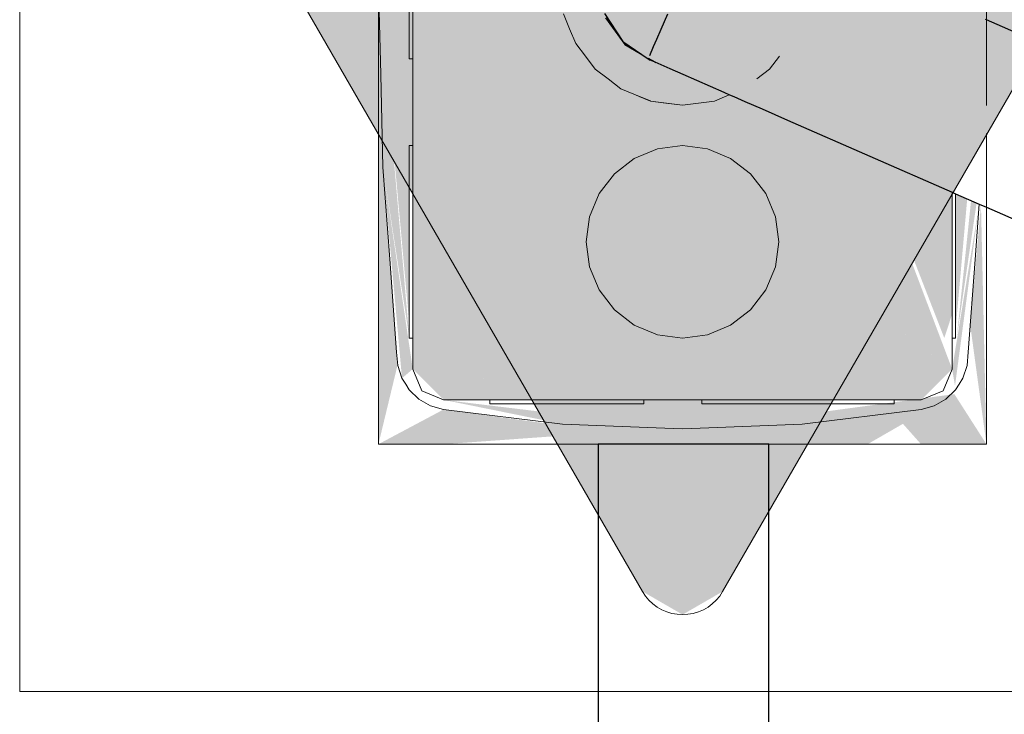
# Model space of a CAD drawing. Header units: millimetres. Extents: x 4480191 to 4481199, y -30324204 to -30323479.
# Tile 246 of 256: x 4480199.834 to 4480200.09, y -30323746.79 to -30323746.61. Entities that reach past the tile are written whole.
import ezdxf

# ---------------------------------------------------------------- set-up
doc = ezdxf.new("R2010")
doc.units = ezdxf.units.MM
for name, color, linetype, lineweight in [('EL-Caixa ARC', 9, 'Continuous', 18), ('EL-Condutos ARC (Teto)', 150, 'Continuous', 25), ('EL-Tomadas', 150, 'Continuous', 20)]:
    doc.layers.add(name, color=color, linetype=linetype, lineweight=lineweight)

msp = doc.modelspace()

# ---------------------------------------------------------------- hatches: boundary and pattern name
at = {"layer": 'EL-Caixa ARC', "linetype": 'Continuous'}
for points in [[(4480199.93645, -30323746.70034), (4480199.97238, -30323746.61559), (4480199.97445, -30323746.59984), (4480199.93645, -30323746.49935)], [(4480199.93553, -30323746.51153), (4480199.92755, -30323746.59984), (4480199.93553, -30323746.68832)], [(4480200.04419, -30323746.59164), (4480200.04077, -30323746.59991), (4480200.06341, -30323746.64872)], [(4480199.93553, -30323746.69188), (4480199.92755, -30323746.59984), (4480199.92814, -30323746.6239)], [(4480199.93251, -30323746.69929), (4480199.92943, -30323746.65745), (4480199.92755, -30323746.59984), (4480199.92755, -30323746.71984)], [(4480200.01743, -30323746.61439), (4480200.03576, -30323746.61198), (4480200.0341, -30323746.59839)], [(4480200.05565, -30323746.64531), (4480200.03984, -30323746.6035), (4480200.03954, -30323746.60805)], [(4480200.05418, -30323746.64467), (4480200.03931, -30323746.60749), (4480200.03879, -30323746.61148)], [(4480199.97663, -30323746.61309), (4480199.97457, -30323746.61041), (4480199.93645, -30323746.70034), (4480199.98078, -30323746.66215)], [(4480200.05255, -30323746.64395), (4480200.03879, -30323746.61148), (4480200.03807, -30323746.61698)], [(4480199.98461, -30323746.65282), (4480199.98143, -30323746.62064), (4480199.97874, -30323746.61584)], [(4480199.97874, -30323746.61584), (4480199.98184, -30323746.65495), (4480199.9848, -30323746.65479)], [(4480200.03737, -30323746.62225), (4480200.0355, -30323746.63648), (4480200.03417, -30323746.61584), (4480200.0306, -30323746.66083), (4480200.07645, -30323746.70034), (4480200.05418, -30323746.64467)], [(4480199.98401, -30323746.62856), (4480199.98128, -30323746.61915), (4480199.98474, -30323746.65272)], [(4480199.99395, -30323746.61826), (4480199.98525, -30323746.61863), (4480200.00231, -30323746.6313), (4480200.01167, -30323746.62603)], [(4480200.03029, -30323746.61972), (4480200.00349, -30323746.63114), (4480200.01859, -30323746.62915)], [(4480199.9848, -30323746.65479), (4480199.98878, -30323746.64962), (4480199.98383, -30323746.62247)], [(4480199.98878, -30323746.64962), (4480199.98722, -30323746.62621), (4480199.98383, -30323746.62247)], [(4480199.93558, -30323746.69229), (4480199.92814, -30323746.6239), (4480199.92873, -30323746.64794)], [(4480199.98878, -30323746.64962), (4480199.99021, -30323746.6308), (4480199.98714, -30323746.62501)], [(4480199.99817, -30323746.63075), (4480199.9952, -30323746.64126), (4480199.99998, -30323746.64315)], [(4480200.01474, -30323746.63075), (4480200.01292, -30323746.64315), (4480200.01895, -30323746.64564)], [(4480200.01895, -30323746.64564), (4480200.02413, -30323746.64962), (4480200.02271, -30323746.63087), (4480200.01474, -30323746.63075)], [(4480200.03031, -30323746.6342), (4480200.02413, -30323746.64962), (4480200.0281, -30323746.65479)], [(4480200.03263, -30323746.63522), (4480200.0281, -30323746.65479), (4480200.0306, -30323746.66083)], [(4480200.01895, -30323746.68895), (4480200.0306, -30323746.67377), (4480200.0281, -30323746.65479), (4480200.01292, -30323746.64315), (4480199.99395, -30323746.64564), (4480199.98231, -30323746.66083), (4480199.9848, -30323746.67979), (4480199.99998, -30323746.69145)], [(4480200.07645, -30323746.70034), (4480200.05565, -30323746.64531), (4480200.05418, -30323746.64467)], [(4480200.07442, -30323746.69229), (4480200.06341, -30323746.64872), (4480200.05624, -30323746.64557)], [(4480199.93366, -30323746.70273), (4480199.93645, -30323746.70034), (4480199.92873, -30323746.64794)], [(4480200.07442, -30323746.69229), (4480200.07645, -30323746.68609), (4480200.06605, -30323746.64987), (4480200.06341, -30323746.64872)], [(4480200.07645, -30323746.68609), (4480200.07645, -30323746.65443), (4480200.06605, -30323746.64987)], [(4480200.07749, -30323746.68861), (4480200.08037, -30323746.65615), (4480200.07746, -30323746.65487)], [(4480200.0772, -30323746.70471), (4480200.08348, -30323746.65751), (4480200.07645, -30323746.70034)], [(4480200.07764, -30323746.69229), (4480200.08281, -30323746.65722), (4480200.08137, -30323746.65659)], [(4480200.08394, -30323746.6576), (4480200.08116, -30323746.68898), (4480200.08536, -30323746.71984)], [(4480200.0306, -30323746.66083), (4480200.03145, -30323746.66729), (4480200.07645, -30323746.70034)], [(4480199.97051, -30323746.67099), (4480199.93645, -30323746.70034), (4480199.94445, -30323746.70834), (4480199.98684, -30323746.686), (4480199.98145, -30323746.66729)], [(4480200.03407, -30323746.66922), (4480200.0306, -30323746.67377), (4480200.07645, -30323746.70034)], [(4480199.94445, -30323746.70834), (4480200.06845, -30323746.70834), (4480200.07645, -30323746.70034), (4480200.04101, -30323746.6798), (4480200.00645, -30323746.69229), (4480200.01129, -30323746.70174), (4480199.98878, -30323746.68498)], [(4480200.06368, -30323746.71456), (4480200.06837, -30323746.71984), (4480200.08536, -30323746.71984), (4480200.07704, -30323746.70685), (4480200.01145, -30323746.71567), (4480200.00645, -30323746.71984), (4480200.05451, -30323746.71984)], [(4480199.9994, -30323746.71501), (4480199.94445, -30323746.70834), (4480199.97535, -30323746.71461)], [(4480200.00645, -30323746.71587), (4480200.04421, -30323746.70978), (4480199.96776, -30323746.71017), (4480199.98689, -30323746.71349)], [(4480200.06145, -30323746.70919), (4480200.01351, -30323746.71501), (4480200.03756, -30323746.71461)], [(4480200.06845, -30323746.70834), (4480200.03756, -30323746.71461), (4480200.06845, -30323746.71084)], [(4480199.98796, -30323746.71673), (4480199.94445, -30323746.71084), (4480199.92755, -30323746.71984), (4480199.94454, -30323746.71984)]]:
    msp.add_hatch(color=41, dxfattribs=at).paths.add_polyline_path(points)
at = {"layer": 'EL-Tomadas', "linetype": 'Continuous'}
msp.add_hatch(color=150, dxfattribs=at).paths.add_polyline_path([(4480200.01689, -30323746.75809), (4480200.15848, -30323746.51284), (4480200.15936, -30323746.50274), (4480200.14808, -30323746.49484), (4480199.86483, -30323746.49471), (4480199.85443, -30323746.5007), (4480199.85443, -30323746.51271), (4480199.9961, -30323746.75809), (4480200.00649, -30323746.76409)])

# ---------------------------------------------------------------- linework, layer by layer
at = {"layer": 'EL-Caixa ARC'}
for p, q in [((4480199.93645, -30323746.57984), (4480199.93645, -30323746.61984)), ((4480199.92755, -30323746.59984), (4480199.92814, -30323746.6239)), ((4480199.92755, -30323746.59984), (4480199.92755, -30323746.61984)), ((4480200.08536, -30323746.63192), (4480200.08536, -30323746.59984)), ((4480199.93553, -30323746.60502), (4480199.93553, -30323746.60984)), ((4480199.93645, -30323746.60984), (4480199.93645, -30323746.60502)), ((4480199.93553, -30323746.60984), (4480199.93553, -30323746.61398)), ((4480199.93645, -30323746.61398), (4480199.93645, -30323746.60984)), ((4480199.97554, -30323746.60813), (4480199.97714, -30323746.61198)), ((4480199.97714, -30323746.61198), (4480199.97554, -30323746.60813)), ((4480199.97714, -30323746.61198), (4480199.97874, -30323746.61584)), ((4480199.97874, -30323746.61584), (4480199.97714, -30323746.61198)), ((4480199.93553, -30323746.61398), (4480199.93553, -30323746.61716)), ((4480199.93645, -30323746.61716), (4480199.93645, -30323746.61398)), ((4480199.93553, -30323746.61716), (4480199.93553, -30323746.61916)), ((4480199.93645, -30323746.61916), (4480199.93645, -30323746.61716)), ((4480199.97874, -30323746.61584), (4480199.98128, -30323746.61915)), ((4480199.98128, -30323746.61915), (4480199.97874, -30323746.61584)), ((4480199.92755, -30323746.61984), (4480199.92755, -30323746.63192)), ((4480199.93553, -30323746.61916), (4480199.93553, -30323746.61984)), ((4480199.93553, -30323746.61984), (4480199.93645, -30323746.61984)), ((4480199.93645, -30323746.61984), (4480199.93645, -30323746.61916)), ((4480199.93645, -30323746.61984), (4480199.93645, -30323746.64229)), ((4480199.93645, -30323746.64229), (4480199.93645, -30323746.61984)), ((4480199.98128, -30323746.61915), (4480199.98383, -30323746.62247)), ((4480199.98383, -30323746.62247), (4480199.98128, -30323746.61915)), ((4480200.03162, -30323746.61915), (4480200.02908, -30323746.62247)), ((4480199.98383, -30323746.62247), (4480199.98714, -30323746.62501)), ((4480199.98714, -30323746.62501), (4480199.98383, -30323746.62247)), ((4480200.02908, -30323746.62247), (4480200.02577, -30323746.62501)), ((4480199.92814, -30323746.6239), (4480199.92873, -30323746.64794)), ((4480199.98714, -30323746.62501), (4480199.99045, -30323746.62755)), ((4480199.99045, -30323746.62755), (4480199.98714, -30323746.62501)), ((4480199.99045, -30323746.62755), (4480199.99431, -30323746.62915)), ((4480199.99431, -30323746.62915), (4480199.99045, -30323746.62755)), ((4480199.99431, -30323746.62915), (4480199.99813, -30323746.63073)), ((4480199.99525, -30323746.62954), (4480199.99431, -30323746.62915)), ((4480199.99817, -30323746.63075), (4480199.99525, -30323746.62954)), ((4480199.99813, -30323746.63073), (4480199.99817, -30323746.63075)), ((4480199.99817, -30323746.63075), (4480200.00231, -30323746.6313)), ((4480200.00214, -30323746.63127), (4480199.99817, -30323746.63075)), ((4480200.01059, -30323746.6313), (4480200.01474, -30323746.63075)), ((4480200.01474, -30323746.63075), (4480200.01059, -30323746.6313)), ((4480200.01474, -30323746.63075), (4480200.01859, -30323746.62915)), ((4480200.01859, -30323746.62915), (4480200.01474, -30323746.63075)), ((4480200.01869, -30323746.62911), (4480200.01859, -30323746.62915)), ((4480199.92755, -30323746.63192), (4480199.92755, -30323746.63915)), ((4480200.00645, -30323746.63185), (4480200.00214, -30323746.63127)), ((4480200.00231, -30323746.6313), (4480200.00645, -30323746.63185)), ((4480200.00645, -30323746.63185), (4480200.01059, -30323746.6313)), ((4480200.01059, -30323746.6313), (4480200.00645, -30323746.63185)), ((4480199.92755, -30323746.63915), (4480199.92755, -30323746.67886)), ((4480200.08536, -30323746.67884), (4480200.08536, -30323746.63915)), ((4480199.93553, -30323746.64229), (4480199.93553, -30323746.64315)), ((4480199.93645, -30323746.64229), (4480199.93553, -30323746.64229)), ((4480199.93553, -30323746.64315), (4480199.93553, -30323746.64564)), ((4480199.93645, -30323746.64229), (4480199.93645, -30323746.68592)), ((4480199.93645, -30323746.64315), (4480199.93645, -30323746.64229)), ((4480199.93645, -30323746.64564), (4480199.93645, -30323746.64315)), ((4480199.99998, -30323746.64315), (4480199.99395, -30323746.64564)), ((4480199.99395, -30323746.64564), (4480199.99998, -30323746.64315)), ((4480200.00645, -30323746.64229), (4480199.99998, -30323746.64315)), ((4480199.99998, -30323746.64315), (4480200.00645, -30323746.64229)), ((4480200.01292, -30323746.64315), (4480200.00645, -30323746.64229)), ((4480200.00645, -30323746.64229), (4480200.01292, -30323746.64315)), ((4480200.01895, -30323746.64564), (4480200.01292, -30323746.64315)), ((4480200.01292, -30323746.64315), (4480200.01895, -30323746.64564)), ((4480199.93553, -30323746.64564), (4480199.93553, -30323746.64962)), ((4480199.93645, -30323746.64962), (4480199.93645, -30323746.64564)), ((4480199.99395, -30323746.64564), (4480199.98878, -30323746.64962)), ((4480199.98878, -30323746.64962), (4480199.99395, -30323746.64564)), ((4480200.02413, -30323746.64962), (4480200.01895, -30323746.64564)), ((4480200.01895, -30323746.64564), (4480200.02413, -30323746.64962)), ((4480199.92873, -30323746.64794), (4480199.93049, -30323746.67182)), ((4480199.93553, -30323746.64962), (4480199.93553, -30323746.65479)), ((4480199.93645, -30323746.65479), (4480199.93645, -30323746.64962)), ((4480199.98878, -30323746.64962), (4480199.9848, -30323746.65479)), ((4480199.9848, -30323746.65479), (4480199.98878, -30323746.64962)), ((4480200.0281, -30323746.65479), (4480200.02413, -30323746.64962)), ((4480200.02413, -30323746.64962), (4480200.0281, -30323746.65479)), ((4480199.93553, -30323746.65479), (4480199.93553, -30323746.66083)), ((4480199.93645, -30323746.66083), (4480199.93645, -30323746.65479)), ((4480199.9848, -30323746.65479), (4480199.98231, -30323746.66083)), ((4480199.98231, -30323746.66083), (4480199.9848, -30323746.65479)), ((4480200.0306, -30323746.66083), (4480200.0281, -30323746.65479)), ((4480200.0281, -30323746.65479), (4480200.0306, -30323746.66083)), ((4480200.07645, -30323746.68609), (4480200.07645, -30323746.65443)), ((4480200.07645, -30323746.65479), (4480200.07645, -30323746.66083)), ((4480200.07737, -30323746.66083), (4480200.07737, -30323746.65484)), ((4480200.08241, -30323746.67193), (4480200.08348, -30323746.65751)), ((4480199.93553, -30323746.66083), (4480199.93553, -30323746.66729)), ((4480199.93645, -30323746.66729), (4480199.93645, -30323746.66083)), ((4480199.98231, -30323746.66083), (4480199.98145, -30323746.66729)), ((4480199.98145, -30323746.66729), (4480199.98231, -30323746.66083)), ((4480200.03145, -30323746.66729), (4480200.0306, -30323746.66083)), ((4480200.0306, -30323746.66083), (4480200.03145, -30323746.66729)), ((4480200.07645, -30323746.66083), (4480200.07645, -30323746.66729)), ((4480200.07737, -30323746.66729), (4480200.07737, -30323746.66083)), ((4480199.93553, -30323746.66729), (4480199.93553, -30323746.67377)), ((4480199.93645, -30323746.67377), (4480199.93645, -30323746.66729)), ((4480199.98145, -30323746.66729), (4480199.98231, -30323746.67377)), ((4480199.98231, -30323746.67377), (4480199.98145, -30323746.66729)), ((4480200.0306, -30323746.67377), (4480200.03145, -30323746.66729)), ((4480200.03145, -30323746.66729), (4480200.0306, -30323746.67377)), ((4480200.07645, -30323746.66729), (4480200.07645, -30323746.67377)), ((4480200.07737, -30323746.67377), (4480200.07737, -30323746.66729)), ((4480199.93049, -30323746.67182), (4480199.93226, -30323746.69593)), ((4480199.93553, -30323746.67377), (4480199.93553, -30323746.67979)), ((4480199.93645, -30323746.67979), (4480199.93645, -30323746.67377)), ((4480199.98231, -30323746.67377), (4480199.9848, -30323746.67979)), ((4480199.9848, -30323746.67979), (4480199.98231, -30323746.67377)), ((4480200.0281, -30323746.67979), (4480200.0306, -30323746.67377)), ((4480200.0306, -30323746.67377), (4480200.0281, -30323746.67979)), ((4480200.07645, -30323746.67377), (4480200.07645, -30323746.67979)), ((4480200.07737, -30323746.67979), (4480200.07737, -30323746.67377)), ((4480200.08065, -30323746.69593), (4480200.08241, -30323746.67193)), ((4480199.92755, -30323746.67886), (4480199.92755, -30323746.6845)), ((4480200.08536, -30323746.6845), (4480200.08536, -30323746.67884)), ((4480199.93553, -30323746.67979), (4480199.93553, -30323746.68498)), ((4480199.93645, -30323746.68498), (4480199.93645, -30323746.67979)), ((4480199.9848, -30323746.67979), (4480199.98878, -30323746.68498)), ((4480199.98878, -30323746.68498), (4480199.9848, -30323746.67979)), ((4480200.02413, -30323746.68498), (4480200.0281, -30323746.67979)), ((4480200.0281, -30323746.67979), (4480200.02413, -30323746.68498)), ((4480200.07645, -30323746.67979), (4480200.07645, -30323746.68498)), ((4480200.07737, -30323746.68498), (4480200.07737, -30323746.67979)), ((4480199.92755, -30323746.6845), (4480199.92755, -30323746.69308)), ((4480200.08536, -30323746.69308), (4480200.08536, -30323746.6845)), ((4480199.93553, -30323746.68498), (4480199.93553, -30323746.68895)), ((4480199.93645, -30323746.68895), (4480199.93645, -30323746.68498)), ((4480199.93645, -30323746.68592), (4480199.93645, -30323746.6861)), ((4480199.93645, -30323746.6861), (4480199.93645, -30323746.69229)), ((4480199.98878, -30323746.68498), (4480199.99395, -30323746.68895)), ((4480199.99395, -30323746.68895), (4480199.98878, -30323746.68498)), ((4480200.01895, -30323746.68895), (4480200.02413, -30323746.68498)), ((4480200.02413, -30323746.68498), (4480200.01895, -30323746.68895)), ((4480200.07645, -30323746.68498), (4480200.07645, -30323746.68895)), ((4480200.07645, -30323746.69229), (4480200.07645, -30323746.68609)), ((4480200.07737, -30323746.68895), (4480200.07737, -30323746.68498)), ((4480199.93553, -30323746.68895), (4480199.93553, -30323746.69145)), ((4480199.93645, -30323746.69145), (4480199.93645, -30323746.68895)), ((4480199.99395, -30323746.68895), (4480199.99998, -30323746.69145)), ((4480199.99998, -30323746.69145), (4480199.99395, -30323746.68895)), ((4480200.01292, -30323746.69145), (4480200.01895, -30323746.68895)), ((4480200.01895, -30323746.68895), (4480200.01292, -30323746.69145)), ((4480200.07645, -30323746.68895), (4480200.07645, -30323746.69145)), ((4480200.07737, -30323746.69145), (4480200.07737, -30323746.68895)), ((4480199.93553, -30323746.69145), (4480199.93553, -30323746.69229)), ((4480199.93645, -30323746.69229), (4480199.93645, -30323746.69145)), ((4480199.99998, -30323746.69145), (4480200.00645, -30323746.69229)), ((4480200.00645, -30323746.69229), (4480199.99998, -30323746.69145)), ((4480200.00645, -30323746.69229), (4480200.01292, -30323746.69145)), ((4480200.01292, -30323746.69145), (4480200.00645, -30323746.69229)), ((4480200.07645, -30323746.69145), (4480200.07645, -30323746.69229)), ((4480200.07737, -30323746.69229), (4480200.07737, -30323746.69145)), ((4480199.92755, -30323746.69308), (4480199.92755, -30323746.69803)), ((4480199.93553, -30323746.69229), (4480199.93645, -30323746.69229)), ((4480199.93645, -30323746.69229), (4480199.93645, -30323746.70034)), ((4480199.93645, -30323746.70034), (4480199.93645, -30323746.69229)), ((4480200.07645, -30323746.70034), (4480200.07645, -30323746.69229)), ((4480200.07645, -30323746.69229), (4480200.07737, -30323746.69229)), ((4480200.07645, -30323746.69229), (4480200.07645, -30323746.70034)), ((4480200.08536, -30323746.69803), (4480200.08536, -30323746.69308)), ((4480199.93226, -30323746.69593), (4480199.93255, -30323746.69941)), ((4480200.08036, -30323746.69941), (4480200.08065, -30323746.69593)), ((4480199.92755, -30323746.69803), (4480199.92755, -30323746.71984)), ((4480199.93255, -30323746.69941), (4480199.93366, -30323746.70273)), ((4480200.07924, -30323746.70273), (4480200.08036, -30323746.69941)), ((4480200.08536, -30323746.71984), (4480200.08536, -30323746.69803)), ((4480199.93645, -30323746.70034), (4480199.9388, -30323746.706)), ((4480199.9388, -30323746.706), (4480199.93645, -30323746.70034)), ((4480200.07411, -30323746.706), (4480200.07645, -30323746.70034)), ((4480200.07645, -30323746.70034), (4480200.07411, -30323746.706)), ((4480199.93366, -30323746.70273), (4480199.93464, -30323746.70427)), ((4480199.93464, -30323746.70427), (4480199.93554, -30323746.70569)), ((4480200.07737, -30323746.70569), (4480200.07827, -30323746.70427)), ((4480200.07827, -30323746.70427), (4480200.07924, -30323746.70273)), ((4480199.93554, -30323746.70569), (4480199.93806, -30323746.70812)), ((4480199.9388, -30323746.706), (4480199.94445, -30323746.70834)), ((4480199.94445, -30323746.70834), (4480199.9388, -30323746.706)), ((4480200.06845, -30323746.70834), (4480200.07411, -30323746.706)), ((4480200.07411, -30323746.706), (4480200.06845, -30323746.70834)), ((4480200.07485, -30323746.70812), (4480200.07737, -30323746.70569)), ((4480199.93806, -30323746.70812), (4480199.94109, -30323746.70986)), ((4480199.94109, -30323746.70986), (4480199.94445, -30323746.71084)), ((4480199.94445, -30323746.70834), (4480199.95645, -30323746.70834)), ((4480199.95645, -30323746.70834), (4480199.94445, -30323746.70834)), ((4480199.95645, -30323746.70834), (4480199.97218, -30323746.70834)), ((4480199.95714, -30323746.70834), (4480199.95645, -30323746.70834)), ((4480199.95645, -30323746.70834), (4480199.95645, -30323746.70933)), ((4480199.95645, -30323746.70933), (4480199.95714, -30323746.70933)), ((4480199.95913, -30323746.70834), (4480199.95714, -30323746.70834)), ((4480199.95714, -30323746.70933), (4480199.95913, -30323746.70933)), ((4480199.96231, -30323746.70834), (4480199.95913, -30323746.70834)), ((4480199.95913, -30323746.70933), (4480199.96231, -30323746.70933)), ((4480199.96645, -30323746.70834), (4480199.96231, -30323746.70834)), ((4480199.96231, -30323746.70933), (4480199.96645, -30323746.70933)), ((4480199.97128, -30323746.70834), (4480199.96645, -30323746.70834)), ((4480199.96645, -30323746.70933), (4480199.97128, -30323746.70933)), ((4480199.97645, -30323746.70834), (4480199.97128, -30323746.70834)), ((4480199.97128, -30323746.70933), (4480199.97645, -30323746.70933)), ((4480199.97218, -30323746.70834), (4480199.99362, -30323746.70834)), ((4480199.98163, -30323746.70834), (4480199.97645, -30323746.70834)), ((4480199.97645, -30323746.70933), (4480199.98163, -30323746.70933)), ((4480199.98645, -30323746.70834), (4480199.98163, -30323746.70834)), ((4480199.98163, -30323746.70933), (4480199.98645, -30323746.70933)), ((4480199.9906, -30323746.70834), (4480199.98645, -30323746.70834)), ((4480199.98645, -30323746.70933), (4480199.9906, -30323746.70933)), ((4480199.99377, -30323746.70834), (4480199.9906, -30323746.70834)), ((4480199.9906, -30323746.70933), (4480199.99377, -30323746.70933)), ((4480199.99362, -30323746.70834), (4480199.99645, -30323746.70834)), ((4480199.99577, -30323746.70834), (4480199.99377, -30323746.70834)), ((4480199.99377, -30323746.70933), (4480199.99577, -30323746.70933)), ((4480199.99645, -30323746.70834), (4480199.99577, -30323746.70834)), ((4480199.99577, -30323746.70933), (4480199.99645, -30323746.70933)), ((4480199.99645, -30323746.70834), (4480199.99663, -30323746.70834)), ((4480199.99645, -30323746.70933), (4480199.99645, -30323746.70834)), ((4480199.99663, -30323746.70834), (4480199.99645, -30323746.70834)), ((4480199.99663, -30323746.70834), (4480200.00623, -30323746.70834)), ((4480200.00623, -30323746.70834), (4480199.99663, -30323746.70834)), ((4480200.00623, -30323746.70834), (4480200.00668, -30323746.70834)), ((4480200.00668, -30323746.70834), (4480200.00623, -30323746.70834)), ((4480200.00668, -30323746.70834), (4480200.01145, -30323746.70834)), ((4480200.01145, -30323746.70834), (4480200.00668, -30323746.70834)), ((4480200.01145, -30323746.70834), (4480200.01627, -30323746.70834)), ((4480200.01231, -30323746.70834), (4480200.01145, -30323746.70834)), ((4480200.01145, -30323746.70834), (4480200.01145, -30323746.70933)), ((4480200.01145, -30323746.70933), (4480200.01231, -30323746.70933)), ((4480200.0148, -30323746.70834), (4480200.01231, -30323746.70834)), ((4480200.01231, -30323746.70933), (4480200.0148, -30323746.70933)), ((4480200.01878, -30323746.70834), (4480200.0148, -30323746.70834)), ((4480200.0148, -30323746.70933), (4480200.01878, -30323746.70933)), ((4480200.01627, -30323746.70834), (4480200.01928, -30323746.70834)), ((4480200.02395, -30323746.70834), (4480200.01878, -30323746.70834)), ((4480200.01878, -30323746.70933), (4480200.02395, -30323746.70933)), ((4480200.01928, -30323746.70834), (4480200.04073, -30323746.70834)), ((4480200.02998, -30323746.70834), (4480200.02395, -30323746.70834)), ((4480200.02395, -30323746.70933), (4480200.02998, -30323746.70933)), ((4480200.03645, -30323746.70834), (4480200.02998, -30323746.70834)), ((4480200.02998, -30323746.70933), (4480200.03645, -30323746.70933)), ((4480200.04292, -30323746.70834), (4480200.03645, -30323746.70834)), ((4480200.03645, -30323746.70933), (4480200.04292, -30323746.70933)), ((4480200.04073, -30323746.70834), (4480200.06145, -30323746.70834)), ((4480200.04895, -30323746.70834), (4480200.04292, -30323746.70834)), ((4480200.04292, -30323746.70933), (4480200.04895, -30323746.70933)), ((4480200.05413, -30323746.70834), (4480200.04895, -30323746.70834)), ((4480200.04895, -30323746.70933), (4480200.05413, -30323746.70933)), ((4480200.0581, -30323746.70834), (4480200.05413, -30323746.70834)), ((4480200.05413, -30323746.70933), (4480200.0581, -30323746.70933)), ((4480200.0606, -30323746.70834), (4480200.0581, -30323746.70834)), ((4480200.0581, -30323746.70933), (4480200.0606, -30323746.70933)), ((4480200.06145, -30323746.70834), (4480200.0606, -30323746.70834)), ((4480200.0606, -30323746.70933), (4480200.06145, -30323746.70933)), ((4480200.06145, -30323746.70834), (4480200.06845, -30323746.70834)), ((4480200.06145, -30323746.70933), (4480200.06145, -30323746.70834)), ((4480200.06845, -30323746.70834), (4480200.06145, -30323746.70834)), ((4480200.06845, -30323746.71084), (4480200.07181, -30323746.70986)), ((4480200.07181, -30323746.70986), (4480200.07485, -30323746.70812)), ((4480199.94445, -30323746.71084), (4480199.97535, -30323746.71461)), ((4480200.03756, -30323746.71461), (4480200.06845, -30323746.71084)), ((4480199.97535, -30323746.71461), (4480199.99964, -30323746.71559)), ((4480200.01327, -30323746.71559), (4480200.03756, -30323746.71461)), ((4480199.99964, -30323746.71559), (4480200.00645, -30323746.71587)), ((4480200.00645, -30323746.71587), (4480200.01327, -30323746.71559)), ((4480199.92755, -30323746.71984), (4480199.94454, -30323746.71984)), ((4480199.94454, -30323746.71984), (4480199.95029, -30323746.71984)), ((4480199.95029, -30323746.71984), (4480199.95645, -30323746.71984)), ((4480199.95645, -30323746.71984), (4480199.9584, -30323746.71984)), ((4480199.9584, -30323746.71984), (4480199.97222, -30323746.71984)), ((4480199.97222, -30323746.71984), (4480199.97453, -30323746.71984)), ((4480199.97453, -30323746.71984), (4480199.97544, -30323746.71984)), ((4480199.97544, -30323746.71984), (4480199.98454, -30323746.71984)), ((4480199.98454, -30323746.71984), (4480199.98837, -30323746.71984)), ((4480199.98837, -30323746.71984), (4480199.99645, -30323746.71984)), ((4480199.99645, -30323746.71984), (4480200.00645, -30323746.71984)), ((4480200.00645, -30323746.71984), (4480200.01145, -30323746.71984)), ((4480200.01145, -30323746.71984), (4480200.02455, -30323746.71984)), ((4480200.02455, -30323746.71984), (4480200.02885, -30323746.71984)), ((4480200.02885, -30323746.71984), (4480200.03747, -30323746.71984)), ((4480200.03747, -30323746.71984), (4480200.04069, -30323746.71984)), ((4480200.04069, -30323746.71984), (4480200.05451, -30323746.71984)), ((4480200.05451, -30323746.71984), (4480200.06145, -30323746.71984)), ((4480200.06145, -30323746.71984), (4480200.06261, -30323746.71984)), ((4480200.06261, -30323746.71984), (4480200.06837, -30323746.71984)), ((4480200.06837, -30323746.71984), (4480200.08536, -30323746.71984))]:
    msp.add_line(p, q, dxfattribs=at)
at = {"layer": 'EL-Condutos ARC (Teto)'}
for p, q in [((4480199.98621, -30323746.60801), (4480199.99096, -30323746.61527)), ((4480199.98644, -30323746.60916), (4480199.99079, -30323746.61516)), ((4480200.00259, -30323746.60824), (4480200.00088, -30323746.61215)), ((4480200.08536, -30323746.60969), (4480200.08512, -30323746.60959)), ((4480200.29806, -30323746.70294), (4480200.08536, -30323746.60969)), ((4480200.00088, -30323746.61215), (4480199.99974, -30323746.61476)), ((4480199.99079, -30323746.61516), (4480199.99147, -30323746.61608)), ((4480199.99096, -30323746.61527), (4480199.99589, -30323746.61864)), ((4480199.99974, -30323746.61476), (4480199.99888, -30323746.61672)), ((4480199.99147, -30323746.61608), (4480199.99151, -30323746.61611)), ((4480199.99151, -30323746.61611), (4480199.99589, -30323746.61864)), ((4480199.99888, -30323746.61672), (4480199.99788, -30323746.61898)), ((4480199.99589, -30323746.61864), (4480199.99754, -30323746.61977)), ((4480199.99754, -30323746.61977), (4480199.99751, -30323746.61982)), ((4480199.99751, -30323746.61982), (4480199.99783, -30323746.61996)), ((4480199.99754, -30323746.61977), (4480199.99783, -30323746.61996)), ((4480199.9976, -30323746.61963), (4480199.99929, -30323746.6206)), ((4480199.99783, -30323746.61996), (4480199.99807, -30323746.62013)), ((4480199.99783, -30323746.61996), (4480199.99929, -30323746.6206)), ((4480199.99929, -30323746.6206), (4480199.99953, -30323746.62074)), ((4480199.99929, -30323746.6206), (4480200.00316, -30323746.6223)), ((4480200.00316, -30323746.6223), (4480200.00654, -30323746.62378)), ((4480200.00654, -30323746.62378), (4480200.01721, -30323746.62846)), ((4480200.01721, -30323746.62846), (4480200.01869, -30323746.62911)), ((4480200.01869, -30323746.62911), (4480200.01979, -30323746.62959)), ((4480200.01979, -30323746.62959), (4480200.02264, -30323746.63084)), ((4480200.02264, -30323746.63084), (4480200.02714, -30323746.63281)), ((4480200.02714, -30323746.63281), (4480200.03374, -30323746.63571)), ((4480200.03374, -30323746.63571), (4480200.07645, -30323746.65443)), ((4480200.07645, -30323746.65443), (4480200.07737, -30323746.65484)), ((4480200.07737, -30323746.65484), (4480200.08348, -30323746.65751)), ((4480200.08348, -30323746.65751), (4480200.08394, -30323746.65772)), ((4480200.08394, -30323746.65772), (4480200.08536, -30323746.65834)), ((4480200.08536, -30323746.65834), (4480200.22564, -30323746.71984)), ((4480199.98833, -30323746.71984), (4480199.98454, -30323746.71984)), ((4480199.98454, -30323746.71984), (4480199.98454, -30323746.9412)), ((4480199.99525, -30323746.71984), (4480199.98833, -30323746.71984)), ((4480200.00411, -30323746.71984), (4480199.99525, -30323746.71984)), ((4480200.01338, -30323746.71984), (4480200.00411, -30323746.71984)), ((4480200.02144, -30323746.71984), (4480200.01338, -30323746.71984)), ((4480200.02692, -30323746.71984), (4480200.02144, -30323746.71984)), ((4480200.02885, -30323746.71984), (4480200.02692, -30323746.71984)), ((4480200.02885, -30323746.9412), (4480200.02885, -30323746.71984))]:
    msp.add_line(p, q, dxfattribs=at)
at = {"layer": 'EL-Tomadas'}
for p, q in [((4480199.9961, -30323746.75809), (4480199.85443, -30323746.51271)), ((4480200.15848, -30323746.51284), (4480200.01689, -30323746.75809))]:
    msp.add_line(p, q, dxfattribs=at)
for points in [[(4480200.17848, -30323746.78409), (4480200.17848, -30323746.41478), (4480199.83443, -30323746.41478), (4480199.83443, -30323746.78409), (4480200.17848, -30323746.78409)], [(4480199.9961, -30323746.75809), (4480199.99687, -30323746.75926), (4480199.99776, -30323746.76033), (4480199.99878, -30323746.76129), (4480199.9999, -30323746.76212), (4480200.00111, -30323746.76282), (4480200.00239, -30323746.76337), (4480200.00373, -30323746.76377), (4480200.0051, -30323746.76401), (4480200.00649, -30323746.76409), (4480200.00789, -30323746.76401), (4480200.00926, -30323746.76377), (4480200.0106, -30323746.76337), (4480200.01188, -30323746.76282), (4480200.01309, -30323746.76212), (4480200.01421, -30323746.76129), (4480200.01522, -30323746.76033), (4480200.01612, -30323746.75926), (4480200.01689, -30323746.75809)]]:
    msp.add_lwpolyline(points, dxfattribs=at)

doc.saveas('drawing.dxf')
